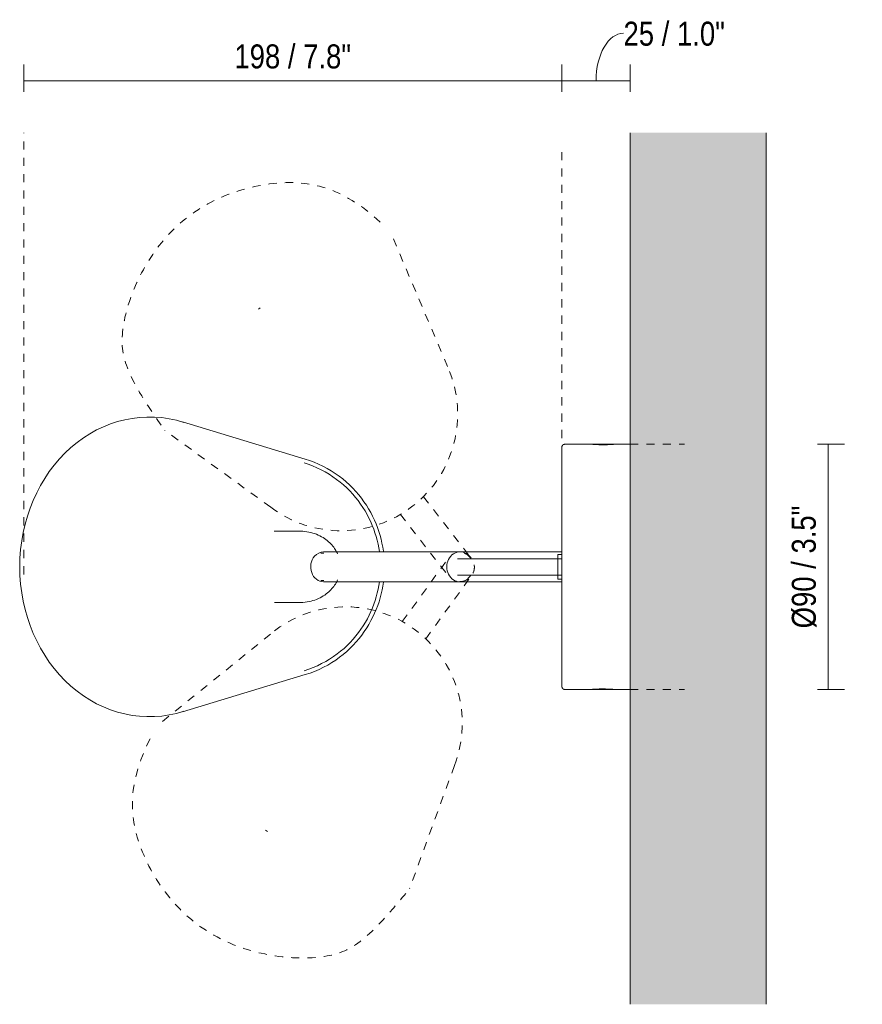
# Model space of a CAD drawing. Header units: millimetres. Extents: x -6709 to -5095, y -1383 to 6780.
# Tile 4 of 4: x -6379 to -6070, y 6419 to 6780. Entities that reach past the tile are written whole.
import ezdxf

# ---------------------------------------------------------------- set-up
doc = ezdxf.new("R2010")
doc.units = ezdxf.units.MM
doc.linetypes.add('Dash', pattern=[6, 3, -3])
for name, color, linetype, lineweight in [('Cotas', 7, 'Continuous', 9), ('Cotas-4', 7, 'Continuous', 9), ('Luminarias', 7, 'Continuous', 20), ('Muros', 7, 'Continuous', 9)]:
    doc.layers.add(name, color=color, linetype=linetype, lineweight=lineweight)
doc.layers.add('Lighthing Fixture Dim Grey Dash', color=7, linetype='Dash', lineweight=9, true_color=0xd2d2d2)
doc.layers.add('Lighthing Fixture Dim Grey SOL', color=7, linetype='Continuous', lineweight=9, true_color=0x5b5b5b)
doc.styles.add('Arial Narrow', font='ARIALN.TTF', dxfattribs={"height": 8.8})
doc.dimstyles.new('FARO_-_2_2mm_Arial_Narrow_mm_Inch_Left', dxfattribs={"dimscale": 304.8, "dimtxt": 9.006193, "dimasz": 0, "dimexe": 0.019685, "dimexo": 0.0625, "dimgap": 0.006562, "dimtad": 1, "dimdec": 0, "dimzin": 0, "dimdsep": 46, "dimtxsty": 'Arial Narrow', "dimblk1": 'NONE', "dimblk2": 'NONE', "dimsah": 1, "dimcen": 0.09, "dimadec": 0, "dimazin": 0, "dimtfac": 1, "dimtdec": 4, "dimtix": 1, "dimtmove": 0, "dimatfit": 3, "dimfxl": 0.013123, "dimfxlon": 1, "dimtvp": 1, "dimtolj": 1, "dimtzin": 0, "dimarcsym": 2})
doc.dimstyles.new('FARO_-_2_2mm_Arial_Narrow_mm_Inch_Left_2', dxfattribs={"dimscale": 304.8, "dimtxt": 9.006193, "dimasz": 0, "dimexe": 0.019685, "dimexo": 0.0625, "dimgap": 0.006562, "dimtad": 1, "dimdec": 0, "dimzin": 0, "dimdsep": 46, "dimtxsty": 'Arial Narrow', "dimblk1": 'NONE', "dimblk2": 'NONE', "dimsah": 1, "dimcen": 0.09, "dimadec": 0, "dimazin": 0, "dimtfac": 1, "dimtdec": 4, "dimtix": 1, "dimtmove": 1, "dimatfit": 3, "dimfxl": 0.013123, "dimfxlon": 1, "dimtvp": 1, "dimtolj": 1, "dimtzin": 0, "dimarcsym": 2})

# ---------------------------------------------------------------- blocks, each defined once
blk = doc.blocks.new('28257 - 28257 STUDIO Black wall lamp-548396-Planta_PDF')
at = {"layer": 'Luminarias'}
for p, q in [((-3388.17, 6619.07), (-3433.28, 6632.72)), ((-3282.98, 6624.5), (-3292.96, 6624.5)), ((-3282.71, 6624.5), (-3275.21, 6624.5)), ((-3268.96, 6624.5), (-3274.94, 6624.5)), ((-3389.96, 6592.58), (-3399.57, 6592.58)), ((-3381.38, 6584.5), (-3382.48, 6584.5)), ((-3331.44, 6585), (-3381.44, 6585)), ((-3356.26, 6585), (-3358.41, 6585)), ((-3293.96, 6585), (-3331.44, 6585)), ((-3293.96, 6584.04), (-3295.46, 6584.04)), ((-3295.46, 6584.04), (-3295.46, 6574.95)), ((-3382.48, 6574.5), (-3381.38, 6574.5)), ((-3381.44, 6574), (-3331.44, 6574)), ((-3358.41, 6574), (-3356.26, 6574)), ((-3331.44, 6574), (-3293.96, 6574)), ((-3295.46, 6574.95), (-3293.96, 6574.95)), ((-3399.53, 6566.41), (-3389.96, 6566.41)), ((-3433.28, 6526.27), (-3388.17, 6539.93)), ((-3292.96, 6534.5), (-3282.98, 6534.5)), ((-3275.21, 6534.5), (-3282.71, 6534.5)), ((-3274.94, 6534.5), (-3268.96, 6534.5))]:
    blk.add_line(p, q, dxfattribs=at)
at = {"layer": 'Luminarias', "flags": 128}
for points in [[(-3293.96, 6623.5), (-3293.96, 6623.54), (-3293.96, 6623.58), (-3293.95, 6623.62), (-3293.95, 6623.66), (-3293.94, 6623.69), (-3293.93, 6623.73), (-3293.92, 6623.77), (-3293.91, 6623.81), (-3293.9, 6623.85), (-3293.88, 6623.89), (-3293.86, 6623.92), (-3293.85, 6623.96), (-3293.83, 6623.99), (-3293.81, 6624.03), (-3293.79, 6624.06), (-3293.76, 6624.09), (-3293.74, 6624.12), (-3293.71, 6624.16), (-3293.68, 6624.18), (-3293.66, 6624.21), (-3293.63, 6624.24), (-3293.6, 6624.27), (-3293.57, 6624.29), (-3293.53, 6624.31), (-3293.5, 6624.34), (-3293.47, 6624.36), (-3293.43, 6624.38), (-3293.4, 6624.4), (-3293.36, 6624.41), (-3293.32, 6624.43), (-3293.28, 6624.44), (-3293.25, 6624.45), (-3293.21, 6624.46), (-3293.17, 6624.47), (-3293.13, 6624.48), (-3293.09, 6624.49), (-3293.05, 6624.49), (-3293.01, 6624.49), (-3292.97, 6624.5), (-3292.96, 6624.5)], [(-3293.96, 6585), (-3293.96, 6586.51), (-3293.96, 6588.24), (-3293.96, 6589.95), (-3293.96, 6591.66), (-3293.96, 6593.34), (-3293.96, 6595), (-3293.96, 6596.63), (-3293.96, 6598.24), (-3293.96, 6599.81), (-3293.96, 6601.36), (-3293.96, 6602.87), (-3293.96, 6604.34), (-3293.96, 6605.77), (-3293.96, 6607.16), (-3293.96, 6608.51), (-3293.96, 6609.81), (-3293.96, 6611.06), (-3293.96, 6612.26), (-3293.96, 6613.41), (-3293.96, 6614.5), (-3293.96, 6615.54), (-3293.96, 6616.52), (-3293.96, 6617.44), (-3293.96, 6618.3), (-3293.96, 6619.1), (-3293.96, 6619.84), (-3293.96, 6620.51), (-3293.96, 6621.11), (-3293.96, 6621.65), (-3293.96, 6622.12), (-3293.96, 6622.52), (-3293.96, 6622.86), (-3293.96, 6623.12), (-3293.96, 6623.31), (-3293.96, 6623.44), (-3293.96, 6623.49), (-3293.96, 6623.5)], [(-3293.96, 6623.5), (-3293.96, 6623.46), (-3293.96, 6623.35), (-3293.96, 6623.18), (-3293.96, 6622.93), (-3293.96, 6622.62), (-3293.96, 6622.23), (-3293.96, 6621.78), (-3293.96, 6621.26), (-3293.96, 6620.68), (-3293.96, 6620.02), (-3293.96, 6619.3), (-3293.96, 6618.52), (-3293.96, 6617.68), (-3293.96, 6616.77), (-3293.96, 6615.81), (-3293.96, 6614.79), (-3293.96, 6613.71), (-3293.96, 6612.58), (-3293.96, 6611.39), (-3293.96, 6610.15), (-3293.96, 6608.86), (-3293.96, 6607.53), (-3293.96, 6606.15), (-3293.96, 6604.73), (-3293.96, 6603.27), (-3293.96, 6601.77), (-3293.96, 6600.23), (-3293.96, 6598.67), (-3293.96, 6597.07), (-3293.96, 6595.44), (-3293.96, 6593.79), (-3293.96, 6592.11), (-3293.96, 6590.42), (-3293.96, 6588.7), (-3293.96, 6586.97), (-3293.96, 6585.23), (-3293.96, 6583.49), (-3293.96, 6581.73), (-3293.96, 6579.97), (-3293.96, 6579.5)], [(-3360.99, 6585), (-3361, 6585.1), (-3361.22, 6586.49), (-3361.49, 6587.88), (-3361.81, 6589.26), (-3362.18, 6590.64), (-3362.6, 6592.02), (-3363.07, 6593.38), (-3363.6, 6594.73), (-3364.17, 6596.08), (-3364.8, 6597.41), (-3365.48, 6598.72), (-3366.22, 6600.02), (-3367.02, 6601.3), (-3367.86, 6602.57), (-3368.77, 6603.81), (-3369.73, 6605.02), (-3370.75, 6606.21), (-3371.82, 6607.37), (-3372.95, 6608.49), (-3374.14, 6609.58), (-3375.38, 6610.63), (-3376.68, 6611.63), (-3378.03, 6612.59), (-3379.44, 6613.5), (-3380.89, 6614.35), (-3382.39, 6615.15), (-3383.94, 6615.89), (-3385.54, 6616.56), (-3387.17, 6617.17), (-3388.6, 6617.63)], [(-3359.48, 6585), (-3359.52, 6585.3), (-3359.75, 6586.75), (-3360.03, 6588.19), (-3360.36, 6589.63), (-3360.74, 6591.06), (-3361.18, 6592.48), (-3361.67, 6593.9), (-3362.21, 6595.3), (-3362.81, 6596.69), (-3363.46, 6598.07), (-3364.17, 6599.44), (-3364.93, 6600.79), (-3365.76, 6602.12), (-3366.64, 6603.43), (-3367.58, 6604.71), (-3368.57, 6605.98), (-3369.63, 6607.21), (-3370.74, 6608.41), (-3371.92, 6609.58), (-3373.15, 6610.71), (-3374.44, 6611.79), (-3375.79, 6612.84), (-3377.19, 6613.83), (-3378.65, 6614.78), (-3380.16, 6615.66), (-3381.72, 6616.49), (-3383.33, 6617.26), (-3384.98, 6617.95), (-3386.68, 6618.58), (-3388.17, 6619.07)], [(-3376.3, 6584.29), (-3376.46, 6584.62), (-3376.67, 6585.03), (-3376.91, 6585.45), (-3377.17, 6585.86), (-3377.45, 6586.28), (-3377.75, 6586.7), (-3378.08, 6587.11), (-3378.43, 6587.53), (-3378.82, 6587.94), (-3379.22, 6588.34), (-3379.66, 6588.74), (-3380.12, 6589.13), (-3380.61, 6589.51), (-3381.13, 6589.88), (-3381.67, 6590.23), (-3382.24, 6590.56), (-3382.84, 6590.88), (-3383.46, 6591.18), (-3384.11, 6591.45), (-3384.77, 6591.7), (-3385.46, 6591.92), (-3386.17, 6592.11), (-3386.89, 6592.27), (-3387.62, 6592.4), (-3388.37, 6592.49), (-3389.12, 6592.55), (-3389.78, 6592.58)], [(-3293.96, 6582.5), (-3300.01, 6582.5), (-3303.84, 6582.5), (-3306.57, 6582.5), (-3308.03, 6582.5), (-3308.61, 6582.5), (-3308.76, 6582.5), (-3308.87, 6582.5), (-3309.35, 6582.5), (-3310.72, 6582.5), (-3313.32, 6582.5), (-3316.77, 6582.5), (-3320.47, 6582.5), (-3323.98, 6582.5), (-3327.26, 6582.5), (-3332.32, 6582.5)], [(-3332.32, 6582.5), (-3327.26, 6582.5), (-3323.98, 6582.5), (-3320.47, 6582.5), (-3316.77, 6582.5), (-3313.32, 6582.5), (-3310.72, 6582.5), (-3309.35, 6582.5), (-3308.87, 6582.5), (-3308.76, 6582.5), (-3308.61, 6582.5), (-3308.03, 6582.5), (-3306.57, 6582.5), (-3303.84, 6582.5), (-3300.01, 6582.5), (-3293.96, 6582.5)], [(-3332.32, 6576.5), (-3327.26, 6576.5), (-3323.98, 6576.5), (-3320.47, 6576.5), (-3316.77, 6576.5), (-3313.32, 6576.5), (-3310.72, 6576.5), (-3309.35, 6576.5), (-3308.87, 6576.5), (-3308.76, 6576.5), (-3308.61, 6576.5), (-3308.03, 6576.5), (-3306.57, 6576.5), (-3303.84, 6576.5), (-3300.01, 6576.5), (-3293.96, 6576.5)], [(-3293.96, 6576.5), (-3300.01, 6576.5), (-3303.84, 6576.5), (-3306.57, 6576.5), (-3308.03, 6576.5), (-3308.61, 6576.5), (-3308.76, 6576.5), (-3308.87, 6576.5), (-3309.35, 6576.5), (-3310.72, 6576.5), (-3313.32, 6576.5), (-3316.77, 6576.5), (-3320.47, 6576.5), (-3323.98, 6576.5), (-3327.26, 6576.5), (-3332.32, 6576.5)], [(-3293.96, 6579.5), (-3293.96, 6577.74), (-3293.96, 6575.98), (-3293.96, 6574.23), (-3293.96, 6572.49), (-3293.96, 6570.75), (-3293.96, 6569.04), (-3293.96, 6567.34), (-3293.96, 6565.65), (-3293.96, 6564), (-3293.96, 6562.36), (-3293.96, 6560.75), (-3293.96, 6559.18), (-3293.96, 6557.63), (-3293.96, 6556.12), (-3293.96, 6554.65), (-3293.96, 6553.22), (-3293.96, 6551.83), (-3293.96, 6550.48), (-3293.96, 6549.18), (-3293.96, 6547.93), (-3293.96, 6546.73), (-3293.96, 6545.58), (-3293.96, 6544.49), (-3293.96, 6543.45), (-3293.96, 6542.47), (-3293.96, 6541.55), (-3293.96, 6540.69), (-3293.96, 6539.89), (-3293.96, 6539.16), (-3293.96, 6538.49), (-3293.96, 6537.88), (-3293.96, 6537.34), (-3293.96, 6536.87), (-3293.96, 6536.47), (-3293.96, 6536.14), (-3293.96, 6535.87), (-3293.96, 6535.68), (-3293.96, 6535.55), (-3293.96, 6535.5), (-3293.96, 6535.5)], [(-3389.78, 6566.41), (-3389.03, 6566.44), (-3388.28, 6566.51), (-3387.53, 6566.61), (-3386.8, 6566.74), (-3386.08, 6566.9), (-3385.38, 6567.1), (-3384.69, 6567.32), (-3384.03, 6567.57), (-3383.39, 6567.85), (-3382.77, 6568.15), (-3382.17, 6568.47), (-3381.6, 6568.8), (-3381.06, 6569.16), (-3380.55, 6569.53), (-3380.06, 6569.91), (-3379.6, 6570.3), (-3379.17, 6570.7), (-3378.77, 6571.1), (-3378.39, 6571.51), (-3378.04, 6571.93), (-3377.71, 6572.34), (-3377.41, 6572.76), (-3377.14, 6573.18), (-3376.88, 6573.59), (-3376.65, 6574.01), (-3376.44, 6574.42), (-3376.3, 6574.7)], [(-3388.6, 6541.36), (-3386.94, 6541.91), (-3385.31, 6542.52), (-3383.72, 6543.2), (-3382.18, 6543.95), (-3380.69, 6544.75), (-3379.24, 6545.62), (-3377.84, 6546.53), (-3376.5, 6547.5), (-3375.21, 6548.51), (-3373.97, 6549.56), (-3372.79, 6550.66), (-3371.67, 6551.78), (-3370.6, 6552.95), (-3369.59, 6554.14), (-3368.64, 6555.36), (-3367.74, 6556.6), (-3366.9, 6557.86), (-3366.12, 6559.15), (-3365.39, 6560.45), (-3364.71, 6561.77), (-3364.09, 6563.1), (-3363.52, 6564.45), (-3363, 6565.8), (-3362.54, 6567.17), (-3362.13, 6568.54), (-3361.76, 6569.92), (-3361.45, 6571.3), (-3361.19, 6572.7), (-3360.99, 6574)], [(-3388.17, 6539.93), (-3386.44, 6540.49), (-3384.75, 6541.13), (-3383.1, 6541.84), (-3381.5, 6542.61), (-3379.95, 6543.45), (-3378.44, 6544.34), (-3376.99, 6545.29), (-3375.6, 6546.3), (-3374.26, 6547.35), (-3372.98, 6548.44), (-3371.75, 6549.58), (-3370.59, 6550.75), (-3369.48, 6551.95), (-3368.43, 6553.19), (-3367.44, 6554.45), (-3366.51, 6555.74), (-3365.64, 6557.06), (-3364.82, 6558.39), (-3364.07, 6559.74), (-3363.37, 6561.11), (-3362.72, 6562.49), (-3362.13, 6563.89), (-3361.59, 6565.29), (-3361.11, 6566.71), (-3360.68, 6568.13), (-3360.31, 6569.56), (-3359.98, 6571), (-3359.71, 6572.44), (-3359.49, 6573.89), (-3359.48, 6574)], [(-3293.96, 6535.5), (-3293.96, 6535.53), (-3293.96, 6535.64), (-3293.96, 6535.81), (-3293.96, 6536.06), (-3293.96, 6536.37), (-3293.96, 6536.76), (-3293.96, 6537.21), (-3293.96, 6537.73), (-3293.96, 6538.32), (-3293.96, 6538.97), (-3293.96, 6539.69), (-3293.96, 6540.47), (-3293.96, 6541.31), (-3293.96, 6542.22), (-3293.96, 6543.18), (-3293.96, 6544.2), (-3293.96, 6545.28), (-3293.96, 6546.42), (-3293.96, 6547.6), (-3293.96, 6548.84), (-3293.96, 6550.13), (-3293.96, 6551.46), (-3293.96, 6552.84), (-3293.96, 6554.26), (-3293.96, 6555.72), (-3293.96, 6557.22), (-3293.96, 6558.76), (-3293.96, 6560.33), (-3293.96, 6561.92), (-3293.96, 6563.55), (-3293.96, 6565.2), (-3293.96, 6566.88), (-3293.96, 6568.58), (-3293.96, 6570.29), (-3293.96, 6572.02), (-3293.96, 6573.76), (-3293.96, 6574)], [(-3292.96, 6534.5), (-3293, 6534.5), (-3293.04, 6534.5), (-3293.08, 6534.5), (-3293.12, 6534.51), (-3293.16, 6534.52), (-3293.2, 6534.52), (-3293.24, 6534.53), (-3293.27, 6534.55), (-3293.31, 6534.56), (-3293.35, 6534.57), (-3293.39, 6534.59), (-3293.42, 6534.61), (-3293.46, 6534.63), (-3293.49, 6534.65), (-3293.52, 6534.67), (-3293.56, 6534.69), (-3293.59, 6534.72), (-3293.62, 6534.74), (-3293.65, 6534.77), (-3293.68, 6534.8), (-3293.7, 6534.83), (-3293.73, 6534.86), (-3293.76, 6534.89), (-3293.78, 6534.92), (-3293.8, 6534.96), (-3293.82, 6534.99), (-3293.84, 6535.02), (-3293.86, 6535.06), (-3293.88, 6535.1), (-3293.89, 6535.13), (-3293.91, 6535.17), (-3293.92, 6535.21), (-3293.93, 6535.25), (-3293.94, 6535.29), (-3293.95, 6535.33), (-3293.95, 6535.37), (-3293.96, 6535.41), (-3293.96, 6535.44), (-3293.96, 6535.48), (-3293.96, 6535.5)]]:
    blk.add_lwpolyline(points, dxfattribs=at)
at = {"layer": 'Luminarias'}
for centre, major_axis, start_param, end_param in [((-3445.36, 6579.5), (0, 55.02), 6.014621, 7.853982), ((-3381.44, 6579.5), (0, 5.5), 0.787883, 3.141593), ((-3381.44, 6579.5), (0, 5.5), 0, 0.785398), ((-3331.44, 6579.5), (0, 5.5), 0, 3.141593), ((-3331.44, 6579.5), (0, 5.5), 5.292002, 6.283185), ((-3445.36, 6579.5), (0, 55.02), 1.570796, 3.410157), ((-3331.44, 6579.5), (0, 5.5), 3.141593, 4.134728)]:
    blk.add_ellipse(centre, major_axis=major_axis, ratio=0.866025, start_param=start_param, end_param=end_param, dxfattribs=at)
for points, knots in [([(-3274.94, 6624.5), (-3274.95, 6624.5), (-3274.99, 6624.49), (-3275.17, 6624.48), (-3275.48, 6624.45), (-3275.88, 6624.42), (-3276.38, 6624.39), (-3276.96, 6624.37), (-3277.59, 6624.34), (-3278.32, 6624.33), (-3279.14, 6624.32), (-3279.99, 6624.33), (-3280.82, 6624.36), (-3281.54, 6624.39), (-3282.15, 6624.43), (-3282.78, 6624.48), (-3282.97, 6624.5), (-3282.98, 6624.5)], [0, 0, 0, 0, 0.055556, 0.111111, 0.166667, 0.222222, 0.277778, 0.333333, 0.388889, 0.444444, 0.513889, 0.583333, 0.652778, 0.722222, 0.791667, 0.861111, 1, 1, 1, 1]), ([(-3282.98, 6534.5), (-3282.97, 6534.5), (-3282.93, 6534.5), (-3282.75, 6534.51), (-3282.44, 6534.54), (-3282.04, 6534.57), (-3281.54, 6534.6), (-3280.77, 6534.64), (-3279.55, 6534.67), (-3278.2, 6534.67), (-3277.1, 6534.63), (-3276.38, 6534.6), (-3275.76, 6534.56), (-3275.14, 6534.51), (-3274.95, 6534.5), (-3274.94, 6534.5)], [0, 0, 0, 0, 0.055556, 0.111111, 0.166667, 0.222222, 0.277778, 0.333333, 0.444444, 0.583333, 0.652778, 0.722222, 0.791667, 0.861111, 1, 1, 1, 1])]:
    blk.add_open_spline(points, degree=3, knots=knots, dxfattribs=at)
blk = doc.blocks.new('DIMBLOCK4-Planta_PDF')
at = {"layer": 'Cotas-4', "color": 251, "true_color": 0x5b5b5b}
for p, q in [((-6377.79, 6757.95), (-6377.79, 6763.95)), ((-6180.2, 6757.95), (-6180.2, 6763.95)), ((-6377.79, 6757.95), (-6180.2, 6757.95)), ((-6377.79, 6757.95), (-6377.79, 6753.95)), ((-6180.2, 6757.95), (-6180.2, 6753.95))]:
    blk.add_line(p, q, dxfattribs=at)
at = {"layer": 'Cotas-4', "color": 0, "insert": (-6300.44, 6771.32), "char_height": 8.8, "width": 51.464, "attachment_point": 1, "line_spacing_factor": 0.974696, "style": 'Arial Narrow'}
blk.add_mtext('198 / 7.8"', dxfattribs=at)
blk = doc.blocks.new('_None')
blk = doc.blocks.new('DIMBLOCK5-Planta_PDF')
at = {"layer": 'Cotas-4', "color": 251, "true_color": 0x5b5b5b}
for p, q in [((-6180.2, 6757.95), (-6180.2, 6763.95)), ((-6155.2, 6757.95), (-6155.2, 6763.95)), ((-6180.2, 6757.95), (-6155.2, 6757.95)), ((-6180.2, 6757.95), (-6180.2, 6753.95)), ((-6155.2, 6757.95), (-6155.2, 6753.95))]:
    blk.add_line(p, q, dxfattribs=at)
blk.add_ellipse((-6157.6, 6757.95), major_axis=(0, 17.49), ratio=0.577515, start_param=0, end_param=1.570796, dxfattribs=at)
at = {"layer": 'Cotas-4', "color": 0, "insert": (-6157.6, 6779.66), "char_height": 8.8, "width": 44.7736, "attachment_point": 1, "line_spacing_factor": 0.974696, "style": 'Arial Narrow'}
blk.add_mtext('25 / 1.0"', dxfattribs=at)
blk = doc.blocks.new('DIMBLOCK6-Planta_PDF')
at = {"layer": 'Cotas-4', "color": 251, "true_color": 0x5b5b5b}
for p, q in [((-6082.45, 6624.5), (-6086.45, 6624.5)), ((-6082.45, 6534.5), (-6082.45, 6624.5)), ((-6082.45, 6624.5), (-6076.45, 6624.5)), ((-6082.45, 6534.5), (-6086.45, 6534.5)), ((-6082.45, 6534.5), (-6076.45, 6534.5))]:
    blk.add_line(p, q, dxfattribs=at)
at = {"layer": 'Cotas-4', "color": 0, "insert": (-6095.83, 6556.91), "char_height": 8.8, "width": 54.2087, "attachment_point": 1, "rotation": 90, "line_spacing_factor": 0.974696, "style": 'Arial Narrow'}
blk.add_mtext('Ø90 / 3.5"', dxfattribs=at)

msp = doc.modelspace()

# ---------------------------------------------------------------- hatches: boundary and pattern name
at = {"layer": 'Muros', "true_color": 0xf7f7f7}
msp.add_hatch(color=7, dxfattribs=at).paths.add_polyline_path([(-6105.2, 6418.88), (-6105.2, 6738.91), (-6155.2, 6738.91), (-6155.2, 6418.88)])

# ---------------------------------------------------------------- linework, layer by layer
at = {"layer": 'Lighthing Fixture Dim Grey Dash'}
for p, q in [((-6377.79, 6576.72), (-6377.79, 6738.91)), ((-6155.2, 6738.91), (-6155.2, 6704.5)), ((-6180.2, 6620.77), (-6180.2, 6733.32)), ((-6242.09, 6699.95), (-6221.89, 6652.35)), ((-6287.11, 6601.38), (-6326.03, 6629.66)), ((-6155.2, 6624.5), (-6135.2, 6624.5)), ((-6231.09, 6605.24), (-6213.48, 6582.7)), ((-6239.52, 6598.72), (-6221.87, 6576.14)), ((-6238.8, 6559.4), (-6221.99, 6582.55)), ((-6230.21, 6553.1), (-6213.37, 6576.29)), ((-6326.81, 6522.73), (-6286.62, 6555.27)), ((-6155.2, 6534.5), (-6135.2, 6534.5)), ((-6219.65, 6506.61), (-6236.11, 6461.41))]:
    msp.add_line(p, q, dxfattribs=at)
for centre, radius, start, end in [((-6261.33, 6635.61), 42.85, 233, 23), ((-6217.68, 6579.42), 5.33, 272, 92), ((-6217.68, 6579.42), 5.33, 270, 90), ((-6259.66, 6521.97), 42.85, 339, 129)]:
    msp.add_arc(centre, radius, start, end, dxfattribs=at)
for points in [[(-6246.9, 6706.07), (-6261.31, 6719.35), (-6288.53, 6723.97), (-6327.31, 6707.06), (-6345.49, 6665.04), (-6339.92, 6649.24), (-6326.03, 6629.66)], [(-6331.37, 6516.41), (-6340.16, 6498.9), (-6337.1, 6471.47), (-6310.16, 6438.85), (-6264.75, 6432.95), (-6251.1, 6442.67), (-6236.11, 6461.41)]]:
    msp.add_open_spline(points, degree=3, knots=[0, 0, 0, 0, 0.0983609, 0.2255028, 0.3407248, 0.435838, 0.435838, 0.435838, 0.435838], dxfattribs=at)
at = {"layer": 'Lighthing Fixture Dim Grey SOL'}
for p, q in [((-6291.56, 6674.11), (-6290.93, 6674.61)), ((-6288.34, 6482.29), (-6288.99, 6482.76))]:
    msp.add_line(p, q, dxfattribs=at)
at = {"layer": 'Muros', "color": 253, "true_color": 0xaaaaaa}
for p, q in [((-6155.2, 6418.88), (-6155.2, 6738.91)), ((-6105.2, 6738.91), (-6105.2, 6418.88))]:
    msp.add_line(p, q, dxfattribs=at)

# ---------------------------------------------------------------- block references
at = {"layer": 'Luminarias'}
msp.add_blockref('28257 - 28257 STUDIO Black wall lamp-548396-Planta_PDF', (-2886.24, 0), dxfattribs=at)

# ---------------------------------------------------------------- dimensions: what is measured, and where the dimension line sits
at = {"layer": 'Cotas', "color": 251, "true_color": 0x5b5b5b}
dim = msp.add_linear_dim(base=(-6155.2, 6757.95), p1=(-6180.2, 6753.95), p2=(-6155.2, 6753.95), dimstyle='FARO_-_2_2mm_Arial_Narrow_mm_Inch_Left_2', override={"dimpost": '<>', "dimfxl": 24.996094}, dxfattribs=at)
dim.commit()
dim.dimension.update_dxf_attribs({"geometry": 'DIMBLOCK5-Planta_PDF', "text_midpoint": (-6135.21, 6773.8), "dimtype": 160})
dim = msp.add_linear_dim(base=(-6180.2, 6757.95), p1=(-6377.79, 6753.95), p2=(-6180.2, 6753.95), dimstyle='FARO_-_2_2mm_Arial_Narrow_mm_Inch_Left', override={"dimpost": '<>', "dimfxl": 197.590234}, dxfattribs=at)
dim.commit()
dim.dimension.update_dxf_attribs({"geometry": 'DIMBLOCK4-Planta_PDF', "text_midpoint": (-6278.99, 6765.65)})
dim = msp.add_linear_dim(base=(-6082.45, 6624.5), p1=(-6086.45, 6534.5), p2=(-6086.45, 6624.5), angle=90, text='Ø90 / 3.5"', dimstyle='FARO_-_2_2mm_Arial_Narrow_mm_Inch_Left', override={"dimpost": '<>', "dimfxl": 90}, dxfattribs=at)
dim.commit()
dim.dimension.update_dxf_attribs({"geometry": 'DIMBLOCK6-Planta_PDF', "text_midpoint": (-6089.19, 6579.5)})

doc.saveas('drawing.dxf')
